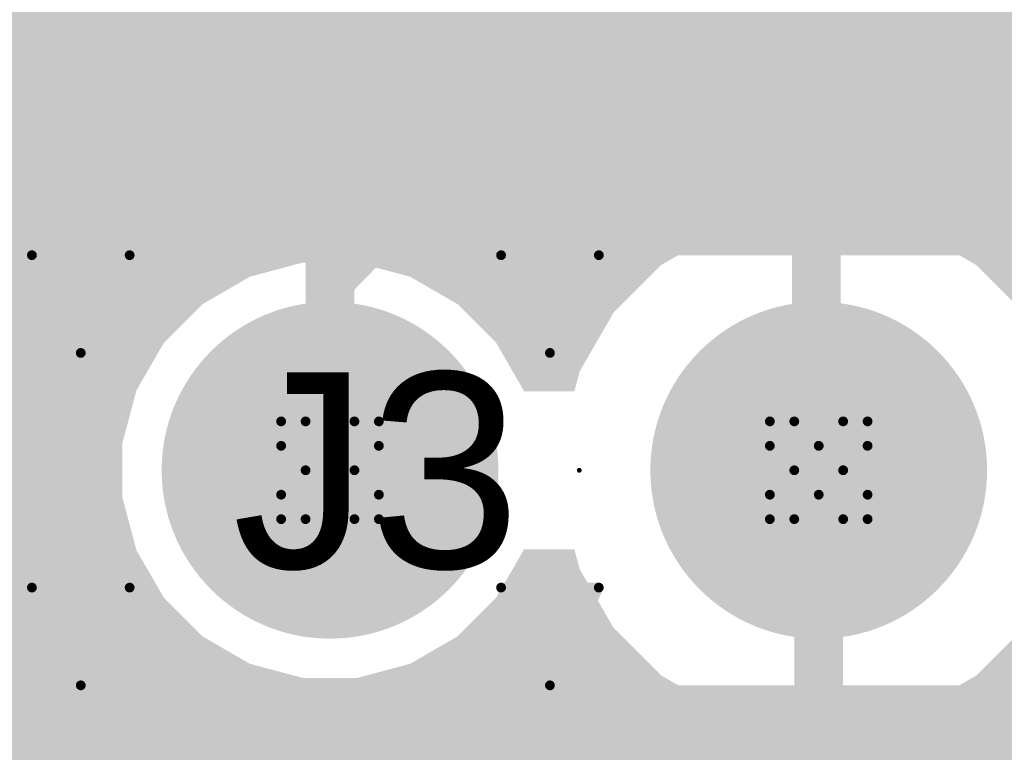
# Model space of a CAD drawing. Header units: inches. Extents: x -0.5 to 14.5, y -1.3 to 8.2.
# Tile 58 of 196: x 2.1 to 2.302, y 0.384 to 0.534. Entities that reach past the tile are written whole.
import ezdxf

# ---------------------------------------------------------------- set-up
doc = ezdxf.new("R2010")
doc.units = ezdxf.units.IN
doc.header["$MEASUREMENT"] = 0
for name, color, linetype in [('Bottom Layer', 5, 'Continuous'), ('Bottom Paste', 16, 'Continuous'), ('Bottom Solder', 6, 'Continuous'), ('Drill Drawing', 1, 'Continuous'), ('M14 Component Bodies Bottom', 56, 'Continuous'), ('M16 Courtyards Bottom', 56, 'Continuous'), ('M3 3D STEP Top', 76, 'Continuous'), ('M5 Assembly Top', 56, 'Continuous'), ('M6 Assembly Bottom', 56, 'Continuous'), ('Multi-Layer', 9, 'Continuous'), ('Pad Holes', 156, 'Continuous'), ('Signal Layer 1', 16, 'Continuous'), ('Signal Layer 2', 76, 'Continuous'), ('Top Layer', 1, 'Continuous'), ('Top Overlay', 2, 'Continuous'), ('Top Solder', 216, 'Continuous'), ('Via Holes', 16, 'Continuous')]:
    doc.layers.add(name, color=color, linetype=linetype)
doc.styles.add('Arial', font='txt', dxfattribs={"height": 0.2})

# ---------------------------------------------------------------- blocks, each defined once
blk = doc.blocks.new('TE_5_146278_8_98')
at = {"layer": 'Bottom Layer'}
h = blk.add_hatch(color=5, dxfattribs=at)
edge = h.paths.add_edge_path()
edge.add_arc((-0.05, 0), 0.03248, 0, 360)
h = blk.add_hatch(color=5, dxfattribs=at)
edge = h.paths.add_edge_path()
edge.add_arc((0.05, 0), 0.03248, 0, 360)
at = {"layer": 'Bottom Solder'}
h = blk.add_hatch(color=6, dxfattribs=at)
edge = h.paths.add_edge_path()
edge.add_arc((-0.05, 0), 0.03445, 0, 360)
h = blk.add_hatch(color=6, dxfattribs=at)
edge = h.paths.add_edge_path()
edge.add_arc((0.05, 0), 0.03445, 0, 360)
at = {"layer": 'Multi-Layer'}
h = blk.add_hatch(color=9, dxfattribs=at)
edge = h.paths.add_edge_path()
edge.add_arc((-0.05, 0), 0.03248, 0, 360)
h = blk.add_hatch(color=9, dxfattribs=at)
edge = h.paths.add_edge_path()
edge.add_arc((0.05, 0), 0.03248, 0, 360)
at = {"layer": 'Pad Holes'}
h = blk.add_hatch(color=7, dxfattribs=at)
edge = h.paths.add_edge_path()
edge.add_arc((-0.05, 0), 0.01969, 0, 360)
h = blk.add_hatch(color=7, dxfattribs=at)
edge = h.paths.add_edge_path()
edge.add_arc((0.05, 0), 0.01969, 0, 360)
at = {"layer": 'Signal Layer 1'}
h = blk.add_hatch(color=16, dxfattribs=at)
edge = h.paths.add_edge_path()
edge.add_arc((-0.05, 0), 0.03248, 0, 360)
h = blk.add_hatch(color=16, dxfattribs=at)
edge = h.paths.add_edge_path()
edge.add_arc((0.05, 0), 0.03248, 0, 360)
at = {"layer": 'Signal Layer 2'}
h = blk.add_hatch(color=76, dxfattribs=at)
edge = h.paths.add_edge_path()
edge.add_arc((-0.05, 0), 0.03248, 0, 360)
h = blk.add_hatch(color=76, dxfattribs=at)
edge = h.paths.add_edge_path()
edge.add_arc((0.05, 0), 0.03248, 0, 360)
at = {"layer": 'Top Layer'}
h = blk.add_hatch(color=1, dxfattribs=at)
edge = h.paths.add_edge_path()
edge.add_arc((-0.05, 0), 0.03248, 0, 360)
h = blk.add_hatch(color=1, dxfattribs=at)
edge = h.paths.add_edge_path()
edge.add_arc((0.05, 0), 0.03248, 0, 360)
at = {"layer": 'Top Solder'}
h = blk.add_hatch(color=216, dxfattribs=at)
edge = h.paths.add_edge_path()
edge.add_arc((-0.05, 0), 0.03445, 0, 360)
h = blk.add_hatch(color=216, dxfattribs=at)
edge = h.paths.add_edge_path()
edge.add_arc((0.05, 0), 0.03445, 0, 360)
at = {"layer": 'M5 Assembly Top'}
for points in [[(-0.395, 0.046, 0.004, 0.004, 0), (0.395, 0.046, 0.004, 0.004, 0)], [(-0.395, -0.046, 0.004, 0.004, 0), (0.395, -0.046, 0.004, 0.004, 0)]]:
    blk.add_lwpolyline(points, format="xyseb", dxfattribs=at)
at = {"layer": 'Top Overlay'}
for points in [[(-0.4, 0.05, 0.008, 0.008, 0), (0.4, 0.05, 0.008, 0.008, 0)], [(-0.4, -0.05, 0.008, 0.008, 0), (0.4, -0.05, 0.008, 0.008, 0)]]:
    blk.add_lwpolyline(points, format="xyseb", dxfattribs=at)
at = {"layer": 'M5 Assembly Top', "style": 'Arial'}
blk.add_text('J3', height=0.04, rotation=360, dxfattribs=at).set_placement((-0.07, -0.02))
blk = doc.blocks.new('0603_B_105')
at = {"layer": 'Bottom Layer'}
for points in [[(-0.01181, 0.0187), (-0.01181, -0.0187), (-0.05118, -0.0187), (-0.05118, 0.0187)], [(0.05118, 0.0187), (0.05118, -0.0187), (0.01181, -0.0187), (0.01181, 0.0187)]]:
    blk.add_hatch(color=5, dxfattribs=at).paths.add_polyline_path(points)
at = {"layer": 'Bottom Paste'}
for points in [[(-0.01181, 0.0187), (-0.01181, -0.0187), (-0.05118, -0.0187), (-0.05118, 0.0187)], [(0.05118, 0.0187), (0.05118, -0.0187), (0.01181, -0.0187), (0.01181, 0.0187)]]:
    blk.add_hatch(color=16, dxfattribs=at).paths.add_polyline_path(points)
at = {"layer": 'Bottom Solder'}
for points in [[(-0.00984, 0.02067), (-0.00984, -0.02067), (-0.05315, -0.02067), (-0.05315, 0.02067)], [(0.05315, 0.02067), (0.05315, -0.02067), (0.00984, -0.02067), (0.00984, 0.02067)]]:
    blk.add_hatch(color=6, dxfattribs=at).paths.add_polyline_path(points)
at = {"layer": 'M14 Component Bodies Bottom'}
for points in [[(-0.03445, 0.0187, 0.00394, 0.00394, 0), (0.03445, 0.0187, 0.00394, 0.00394, 0)], [(-0.03445, -0.0187, 0.00394, 0.00394, 0), (-0.03445, 0.0187, 0.00394, 0.00394, 0)], [(-0.02165, -0.0187, 0.00394, 0.00394, 0), (-0.02165, 0.0187, 0.00394, 0.00394, 0)], [(0.02165, -0.0187, 0.00394, 0.00394, 0), (0.02165, 0.0187, 0.00394, 0.00394, 0)], [(0.03445, -0.0187, 0.00394, 0.00394, 0), (0.03445, 0.0187, 0.00394, 0.00394, 0)], [(-0.03445, -0.0187, 0.00394, 0.00394, 0), (0.03445, -0.0187, 0.00394, 0.00394, 0)]]:
    blk.add_lwpolyline(points, format="xyseb", dxfattribs=at)
for points in [[(-0.03543, 0.0187, 0.00197, 0.00197, 1), (-0.03346, 0.0187, 0.00197, 0.00197, 1)], [(-0.03543, 0.0187, 0.00197, 0.00197, 1), (-0.03346, 0.0187, 0.00197, 0.00197, 1)], [(-0.02264, 0.0187, 0.00197, 0.00197, 1), (-0.02067, 0.0187, 0.00197, 0.00197, 1)], [(0.02067, 0.0187, 0.00197, 0.00197, 1), (0.02264, 0.0187, 0.00197, 0.00197, 1)], [(0.03346, 0.0187, 0.00197, 0.00197, 1), (0.03543, 0.0187, 0.00197, 0.00197, 1)], [(0.03346, 0.0187, 0.00197, 0.00197, 1), (0.03543, 0.0187, 0.00197, 0.00197, 1)], [(-0.03543, -0.0187, 0.00197, 0.00197, 1), (-0.03346, -0.0187, 0.00197, 0.00197, 1)], [(-0.03543, -0.0187, 0.00197, 0.00197, 1), (-0.03346, -0.0187, 0.00197, 0.00197, 1)], [(-0.02264, -0.0187, 0.00197, 0.00197, 1), (-0.02067, -0.0187, 0.00197, 0.00197, 1)], [(0.02067, -0.0187, 0.00197, 0.00197, 1), (0.02264, -0.0187, 0.00197, 0.00197, 1)], [(0.03346, -0.0187, 0.00197, 0.00197, 1), (0.03543, -0.0187, 0.00197, 0.00197, 1)], [(0.03346, -0.0187, 0.00197, 0.00197, 1), (0.03543, -0.0187, 0.00197, 0.00197, 1)]]:
    blk.add_lwpolyline(points, format="xyseb", close=True, dxfattribs=at)
at = {"layer": 'M16 Courtyards Bottom'}
for points in [[(-0.06102, 0.02854, 0.00394, 0.00394, 0), (0.06102, 0.02854, 0.00394, 0.00394, 0)], [(-0.06102, -0.02854, 0.00394, 0.00394, 0), (-0.06102, 0.02854, 0.00394, 0.00394, 0)], [(0.06102, -0.02854, 0.00394, 0.00394, 0), (0.06102, 0.02854, 0.00394, 0.00394, 0)], [(0, -0.0187, 0.00394, 0.00394, 0), (0, 0.0187, 0.00394, 0.00394, 0)], [(-0.0187, 0, 0.00394, 0.00394, 0), (0.0187, 0, 0.00394, 0.00394, 0)], [(-0.06102, -0.02854, 0.00394, 0.00394, 0), (0.06102, -0.02854, 0.00394, 0.00394, 0)]]:
    blk.add_lwpolyline(points, format="xyseb", dxfattribs=at)
for points in [[(-0.06201, 0.02854, 0.00197, 0.00197, 1), (-0.06004, 0.02854, 0.00197, 0.00197, 1)], [(-0.06201, 0.02854, 0.00197, 0.00197, 1), (-0.06004, 0.02854, 0.00197, 0.00197, 1)], [(0.06004, 0.02854, 0.00197, 0.00197, 1), (0.06201, 0.02854, 0.00197, 0.00197, 1)], [(0.06004, 0.02854, 0.00197, 0.00197, 1), (0.06201, 0.02854, 0.00197, 0.00197, 1)], [(-0.00098, 0.0187, 0.00197, 0.00197, 1), (0.00098, 0.0187, 0.00197, 0.00197, 1)], [(-0.01969, 0, 0.00197, 0.00197, 1), (-0.01772, 0, 0.00197, 0.00197, 1)], [(0.01772, 0, 0.00197, 0.00197, 1), (0.01968, 0, 0.00197, 0.00197, 1)], [(-0.00098, -0.0187, 0.00197, 0.00197, 1), (0.00098, -0.0187, 0.00197, 0.00197, 1)], [(-0.06201, -0.02854, 0.00197, 0.00197, 1), (-0.06004, -0.02854, 0.00197, 0.00197, 1)], [(-0.06201, -0.02854, 0.00197, 0.00197, 1), (-0.06004, -0.02854, 0.00197, 0.00197, 1)], [(0.06004, -0.02854, 0.00197, 0.00197, 1), (0.06201, -0.02854, 0.00197, 0.00197, 1)], [(0.06004, -0.02854, 0.00197, 0.00197, 1), (0.06201, -0.02854, 0.00197, 0.00197, 1)]]:
    blk.add_lwpolyline(points, format="xyseb", close=True, dxfattribs=at)
at = {"layer": 'M6 Assembly Bottom'}
for points in [[(-0.06102, -0.02854, 0.00394, 0.00394, 0), (-0.06102, 0.02854, 0.00394, 0.00394, 0)], [(-0.06102, 0.02854, 0.00394, 0.00394, 0), (0.06102, 0.02854, 0.00394, 0.00394, 0)], [(0.06102, -0.02854, 0.00394, 0.00394, 0), (0.06102, 0.02854, 0.00394, 0.00394, 0)], [(-0.06102, -0.02854, 0.00394, 0.00394, 0), (0.06102, -0.02854, 0.00394, 0.00394, 0)]]:
    blk.add_lwpolyline(points, format="xyseb", dxfattribs=at)
for points in [[(-0.06201, 0.02854, 0.00197, 0.00197, 1), (-0.06004, 0.02854, 0.00197, 0.00197, 1)], [(-0.06201, 0.02854, 0.00197, 0.00197, 1), (-0.06004, 0.02854, 0.00197, 0.00197, 1)], [(0.06004, 0.02854, 0.00197, 0.00197, 1), (0.06201, 0.02854, 0.00197, 0.00197, 1)], [(0.06004, 0.02854, 0.00197, 0.00197, 1), (0.06201, 0.02854, 0.00197, 0.00197, 1)], [(-0.06201, -0.02854, 0.00197, 0.00197, 1), (-0.06004, -0.02854, 0.00197, 0.00197, 1)], [(-0.06201, -0.02854, 0.00197, 0.00197, 1), (-0.06004, -0.02854, 0.00197, 0.00197, 1)], [(0.06004, -0.02854, 0.00197, 0.00197, 1), (0.06201, -0.02854, 0.00197, 0.00197, 1)], [(0.06004, -0.02854, 0.00197, 0.00197, 1), (0.06201, -0.02854, 0.00197, 0.00197, 1)]]:
    blk.add_lwpolyline(points, format="xyseb", close=True, dxfattribs=at)
at = {"layer": 'M6 Assembly Bottom', "style": 'Arial', "text_generation_flag": 2}
blk.add_text('R6', height=0.03, rotation=180, dxfattribs=at).set_placement((-0.05498, 0.015))
blk = doc.blocks.new('SNT_100_BK_G_155')
at = {"layer": 'M3 3D STEP Top'}
h = blk.add_hatch(color=76, dxfattribs=at)
edge = h.paths.add_edge_path()
edge.add_arc((0, 0), 0.0005, 0, 360)

msp = doc.modelspace()

# ---------------------------------------------------------------- hatches: boundary and pattern name
at = {"layer": 'Bottom Layer'}
h = msp.add_hatch(color=5, dxfattribs=at)
h.paths.add_polyline_path([(1.463, 0.634), (2.858, 0.634), (2.858, 0.025), (0.035, 0.025), (0.026, 0.034), (0.026, 1.152), (1.463, 1.152)])
h.paths.add_polyline_path([(2.30318, 0.5957), (2.22381, 0.5957), (2.22381, 0.5857), (2.17082, 0.5857), (2.17082, 0.57229), (2.15323, 0.57229), (2.15323, 0.57255), (2.15231, 0.57721), (2.14967, 0.58117), (2.14571, 0.58381), (2.14105, 0.58473), (2.11495, 0.58473), (2.11029, 0.58381), (2.10633, 0.58117), (2.10369, 0.57721), (2.10277, 0.57255), (2.10277, 0.54145), (2.10369, 0.53679), (2.10633, 0.53283), (2.11029, 0.53019), (2.11495, 0.52927), (2.14105, 0.52927), (2.14871, 0.52108), (2.14871, 0.48188), (2.1476, 0.48159), (2.13792, 0.47599), (2.13001, 0.46808), (2.12441, 0.4584), (2.12152, 0.44759), (2.12152, 0.43641), (2.12441, 0.4256), (2.13001, 0.41592), (2.13792, 0.40801), (2.1476, 0.40241), (2.15841, 0.39952), (2.16959, 0.39952), (2.1804, 0.40241), (2.19008, 0.40801), (2.19799, 0.41592), (2.20359, 0.4256), (2.20365, 0.42583), (2.214, 0.42583), (2.2151, 0.42174), (2.22201, 0.40978), (2.23178, 0.40001), (2.24374, 0.3931), (2.25709, 0.38952), (2.27091, 0.38952), (2.28426, 0.3931), (2.29622, 0.40001), (2.30599, 0.40978), (2.3129, 0.42174), (2.314, 0.42583), (2.32435, 0.42583), (2.32441, 0.4256), (2.33001, 0.41592), (2.33792, 0.40801), (2.3476, 0.40241), (2.35841, 0.39952), (2.36959, 0.39952), (2.3804, 0.40241), (2.39008, 0.40801), (2.39799, 0.41592), (2.40359, 0.4256), (2.40648, 0.43641), (2.40648, 0.44759), (2.40359, 0.4584), (2.39799, 0.46808), (2.39008, 0.47599), (2.3804, 0.48159), (2.36959, 0.48448), (2.35841, 0.48448), (2.3476, 0.48159), (2.33792, 0.47599), (2.33001, 0.46808), (2.32441, 0.4584), (2.32435, 0.45817), (2.314, 0.45817), (2.3129, 0.46226), (2.30599, 0.47422), (2.29622, 0.48399), (2.28899, 0.48817), (2.28899, 0.5183), (2.30318, 0.5183)], flags=0)
h.paths.add_polyline_path([(1.9075, 0.5635), (1.8575, 0.5635), (1.8575, 0.5085), (1.8575, 0.5085), (1.85983, 0.50324), (1.85168, 0.49429), (1.85033, 0.49204), (1.84887, 0.48985), (1.8488, 0.48949), (1.84861, 0.48917), (1.84822, 0.48658), (1.8478, 0.48448), (1.82152, 0.48448), (1.82152, 0.39952), (1.84771, 0.39952), (1.84771, 0.38318), (1.8343, 0.38318), (1.8343, 0.32381), (1.8917, 0.32381), (1.8917, 0.38318), (1.87829, 0.38318), (1.87829, 0.39952), (1.90648, 0.39952), (1.90648, 0.48448), (1.89647, 0.48448), (1.89242, 0.49363), (1.89432, 0.49571), (1.89567, 0.49796), (1.89713, 0.50015), (1.8972, 0.50051), (1.89739, 0.50083), (1.89778, 0.50342), (1.89829, 0.506), (1.89829, 0.5085), (1.9075, 0.5085)], flags=0)
h.paths.add_polyline_path([(2.46959, 0.48448), (2.45841, 0.48448), (2.4476, 0.48159), (2.43792, 0.47599), (2.43001, 0.46808), (2.42441, 0.4584), (2.42152, 0.44759), (2.42152, 0.43641), (2.42441, 0.4256), (2.43001, 0.41592), (2.43792, 0.40801), (2.4476, 0.40241), (2.45841, 0.39952), (2.46959, 0.39952), (2.4804, 0.40241), (2.49008, 0.40801), (2.49799, 0.41592), (2.50359, 0.4256), (2.50648, 0.43641), (2.50648, 0.44759), (2.50359, 0.4584), (2.49799, 0.46808), (2.49008, 0.47599), (2.4804, 0.48159)], flags=0)
h.paths.add_polyline_path([(1.9705, 0.5635), (1.9205, 0.5635), (1.9205, 0.5085), (1.93171, 0.5085), (1.93171, 0.508), (1.93194, 0.50682), (1.93236, 0.50323), (1.93282, 0.5024), (1.93287, 0.50215), (1.93342, 0.50133), (1.93526, 0.49802), (1.94211, 0.48996), (1.93989, 0.47713), (1.93792, 0.47599), (1.93001, 0.46808), (1.92441, 0.4584), (1.92152, 0.44759), (1.92152, 0.43641), (1.92441, 0.4256), (1.93001, 0.41592), (1.93792, 0.40801), (1.9476, 0.40241), (1.95841, 0.39952), (1.96959, 0.39952), (1.9804, 0.40241), (1.99008, 0.40801), (1.99799, 0.41592), (2.00359, 0.4256), (2.00648, 0.43641), (2.00648, 0.44759), (2.00359, 0.4584), (1.99799, 0.46808), (1.99008, 0.47599), (1.9804, 0.48159), (1.97929, 0.48188), (1.97929, 0.488), (1.97813, 0.49385), (1.97481, 0.49881), (1.97462, 0.49894), (1.96909, 0.50545), (1.9705, 0.5085), (1.9705, 0.5085)], flags=0)
h.paths.add_polyline_path([(0.26049, 0.41766), (0.23853, 0.41766), (0.21677, 0.41479), (0.19556, 0.40911), (0.17528, 0.40071), (0.15626, 0.38973), (0.13885, 0.37637), (0.12332, 0.36084), (0.10996, 0.34343), (0.09898, 0.32441), (0.09058, 0.30413), (0.08489, 0.28292), (0.08203, 0.26116), (0.08203, 0.2392), (0.08489, 0.21744), (0.09058, 0.19623), (0.09898, 0.17595), (0.10996, 0.15693), (0.12332, 0.13951), (0.13885, 0.12399), (0.15626, 0.11063), (0.17528, 0.09965), (0.19556, 0.09125), (0.21677, 0.08556), (0.23853, 0.0827), (0.26049, 0.0827), (0.28225, 0.08556), (0.30346, 0.09125), (0.32374, 0.09965), (0.34276, 0.11063), (0.36017, 0.12399), (0.3757, 0.13951), (0.38906, 0.15693), (0.40004, 0.17595), (0.40844, 0.19623), (0.41412, 0.21744), (0.41699, 0.2392), (0.41699, 0.26116), (0.41412, 0.28292), (0.40844, 0.30413), (0.40004, 0.32441), (0.38906, 0.34343), (0.3757, 0.36084), (0.36017, 0.37637), (0.34276, 0.38973), (0.32374, 0.40071), (0.30346, 0.40911), (0.28225, 0.41479)], flags=0)
h.paths.add_polyline_path([(0.46, 0.16533), (0.4462, 0.16351), (0.43334, 0.15818), (0.42229, 0.14971), (0.41382, 0.13866), (0.40849, 0.1258), (0.40667, 0.112), (0.40849, 0.0982), (0.41382, 0.08534), (0.42229, 0.07429), (0.43334, 0.06582), (0.4462, 0.06049), (0.46, 0.05867), (0.4738, 0.06049), (0.48666, 0.06582), (0.49771, 0.07429), (0.50618, 0.08534), (0.51151, 0.0982), (0.51333, 0.112), (0.51151, 0.1258), (0.50618, 0.13866), (0.49771, 0.14971), (0.48666, 0.15818), (0.4738, 0.16351)], flags=0)
msp.add_hatch(color=5, dxfattribs=at).paths.add_polyline_path([(2.22381, 0.5183), (2.23801, 0.5183), (2.23801, 0.48759), (2.23178, 0.48399), (2.22201, 0.47422), (2.2151, 0.46226), (2.214, 0.45817), (2.20365, 0.45817), (2.20359, 0.4584), (2.19799, 0.46808), (2.19008, 0.47599), (2.1804, 0.48159), (2.17929, 0.48188), (2.17929, 0.5283), (2.22381, 0.5283)])
h = msp.add_hatch(color=5, dxfattribs=at)
edge = h.paths.add_edge_path()
edge.add_arc((2.113, 0.476), 0.01, 0, 360)
h = msp.add_hatch(color=5, dxfattribs=at)
edge = h.paths.add_edge_path()
edge.add_arc((2.209, 0.476), 0.01, 0, 360)
h = msp.add_hatch(color=5, dxfattribs=at)
edge = h.paths.add_edge_path()
edge.add_arc((2.113, 0.408), 0.01, 0, 360)
h = msp.add_hatch(color=5, dxfattribs=at)
edge = h.paths.add_edge_path()
edge.add_arc((2.209, 0.408), 0.01, 0, 360)
at = {"layer": 'Signal Layer 1'}
h = msp.add_hatch(color=16, dxfattribs=at)
h.paths.add_polyline_path([(1.4855, 0.63135), (2.85825, 0.63135), (2.85825, 0.025), (0.0326, 0.025), (0.026, 0.0316), (0.026, 1.15596), (1.485, 1.15596)])
h.paths.add_polyline_path([(2.27091, 0.49448), (2.25709, 0.49448), (2.24374, 0.4909), (2.23178, 0.48399), (2.22201, 0.47422), (2.2151, 0.46226), (2.214, 0.45817), (2.20365, 0.45817), (2.20359, 0.4584), (2.19799, 0.46808), (2.19008, 0.47599), (2.1804, 0.48159), (2.16959, 0.48448), (2.15841, 0.48448), (2.1476, 0.48159), (2.13792, 0.47599), (2.13001, 0.46808), (2.12441, 0.4584), (2.12152, 0.44759), (2.12152, 0.43641), (2.12441, 0.4256), (2.13001, 0.41592), (2.13792, 0.40801), (2.1476, 0.40241), (2.15841, 0.39952), (2.16959, 0.39952), (2.1804, 0.40241), (2.19008, 0.40801), (2.19799, 0.41592), (2.20359, 0.4256), (2.20365, 0.42583), (2.214, 0.42583), (2.2151, 0.42174), (2.22201, 0.40978), (2.23178, 0.40001), (2.24374, 0.3931), (2.25709, 0.38952), (2.27091, 0.38952), (2.28426, 0.3931), (2.29622, 0.40001), (2.30599, 0.40978), (2.3129, 0.42174), (2.314, 0.42583), (2.32435, 0.42583), (2.32441, 0.4256), (2.33001, 0.41592), (2.33792, 0.40801), (2.3476, 0.40241), (2.35841, 0.39952), (2.36959, 0.39952), (2.3804, 0.40241), (2.39008, 0.40801), (2.39799, 0.41592), (2.40359, 0.4256), (2.40648, 0.43641), (2.40648, 0.44759), (2.40359, 0.4584), (2.39799, 0.46808), (2.39008, 0.47599), (2.3804, 0.48159), (2.36959, 0.48448), (2.35841, 0.48448), (2.3476, 0.48159), (2.33792, 0.47599), (2.33001, 0.46808), (2.32441, 0.4584), (2.32435, 0.45817), (2.314, 0.45817), (2.3129, 0.46226), (2.30599, 0.47422), (2.29622, 0.48399), (2.28426, 0.4909)], flags=0)
h.paths.add_polyline_path([(2.46959, 0.48448), (2.45841, 0.48448), (2.4476, 0.48159), (2.43792, 0.47599), (2.43001, 0.46808), (2.42441, 0.4584), (2.42152, 0.44759), (2.42152, 0.43641), (2.42441, 0.4256), (2.43001, 0.41592), (2.43792, 0.40801), (2.4476, 0.40241), (2.45841, 0.39952), (2.46959, 0.39952), (2.4804, 0.40241), (2.49008, 0.40801), (2.49799, 0.41592), (2.50359, 0.4256), (2.50648, 0.43641), (2.50648, 0.44759), (2.50359, 0.4584), (2.49799, 0.46808), (2.49008, 0.47599), (2.4804, 0.48159)], flags=0)
h.paths.add_polyline_path([(1.96959, 0.48448), (1.95841, 0.48448), (1.9476, 0.48159), (1.93792, 0.47599), (1.93001, 0.46808), (1.92441, 0.4584), (1.92152, 0.44759), (1.92152, 0.43641), (1.92441, 0.4256), (1.93001, 0.41592), (1.93792, 0.40801), (1.9476, 0.40241), (1.95841, 0.39952), (1.96959, 0.39952), (1.9804, 0.40241), (1.99008, 0.40801), (1.99799, 0.41592), (2.00359, 0.4256), (2.00648, 0.43641), (2.00648, 0.44759), (2.00359, 0.4584), (1.99799, 0.46808), (1.99008, 0.47599), (1.9804, 0.48159)], flags=0)
h.paths.add_polyline_path([(1.90648, 0.48448), (1.82152, 0.48448), (1.82152, 0.39952), (1.90648, 0.39952)], flags=0)
h.paths.add_polyline_path([(0.26049, 0.41766), (0.23853, 0.41766), (0.21677, 0.41479), (0.19556, 0.40911), (0.17528, 0.40071), (0.15626, 0.38973), (0.13885, 0.37637), (0.12332, 0.36084), (0.10996, 0.34343), (0.09898, 0.32441), (0.09058, 0.30413), (0.08489, 0.28292), (0.08203, 0.26116), (0.08203, 0.2392), (0.08489, 0.21744), (0.09058, 0.19623), (0.09898, 0.17595), (0.10996, 0.15693), (0.12332, 0.13951), (0.13885, 0.12399), (0.15626, 0.11063), (0.17528, 0.09965), (0.19556, 0.09125), (0.21677, 0.08556), (0.23853, 0.0827), (0.26049, 0.0827), (0.28225, 0.08556), (0.30346, 0.09125), (0.32374, 0.09965), (0.34276, 0.11063), (0.36017, 0.12399), (0.3757, 0.13951), (0.38906, 0.15693), (0.40004, 0.17595), (0.40844, 0.19623), (0.41412, 0.21744), (0.41699, 0.2392), (0.41699, 0.26116), (0.41412, 0.28292), (0.40844, 0.30413), (0.40004, 0.32441), (0.38906, 0.34343), (0.3757, 0.36084), (0.36017, 0.37637), (0.34276, 0.38973), (0.32374, 0.40071), (0.30346, 0.40911), (0.28225, 0.41479)], flags=0)
h = msp.add_hatch(color=16, dxfattribs=at)
edge = h.paths.add_edge_path()
edge.add_arc((2.113, 0.476), 0.01, 0, 360)
h = msp.add_hatch(color=16, dxfattribs=at)
edge = h.paths.add_edge_path()
edge.add_arc((2.209, 0.476), 0.01, 0, 360)
h = msp.add_hatch(color=16, dxfattribs=at)
edge = h.paths.add_edge_path()
edge.add_arc((2.113, 0.408), 0.01, 0, 360)
h = msp.add_hatch(color=16, dxfattribs=at)
edge = h.paths.add_edge_path()
edge.add_arc((2.209, 0.408), 0.01, 0, 360)
at = {"layer": 'Signal Layer 2'}
h = msp.add_hatch(color=76, dxfattribs=at)
h.paths.add_polyline_path([(1.46451, 0.548), (1.46543, 0.54339), (1.46624, 0.53877), (1.46639, 0.53853), (1.46645, 0.53825), (1.46906, 0.53434), (1.47158, 0.53038), (1.49358, 0.50738), (1.49382, 0.50722), (1.49398, 0.50698), (1.49788, 0.50437), (1.50172, 0.50167), (1.50201, 0.50161), (1.50225, 0.50145), (1.50685, 0.50053), (1.51143, 0.49952), (1.51172, 0.49957), (1.512, 0.49951), (1.87967, 0.49951), (1.88382, 0.49448), (1.87948, 0.48448), (1.82152, 0.48448), (1.82152, 0.39952), (1.84871, 0.39952), (1.84871, 0.366), (1.84987, 0.36015), (1.85319, 0.35519), (1.91019, 0.29819), (1.91515, 0.29487), (1.921, 0.29371), (2.329, 0.29371), (2.33485, 0.29487), (2.33981, 0.29819), (2.37481, 0.33319), (2.37813, 0.33815), (2.37929, 0.344), (2.37929, 0.40212), (2.3804, 0.40241), (2.39008, 0.40801), (2.39799, 0.41592), (2.40359, 0.4256), (2.40648, 0.43641), (2.40648, 0.44759), (2.40359, 0.4584), (2.39799, 0.46808), (2.39008, 0.47599), (2.3804, 0.48159), (2.36959, 0.48448), (2.35841, 0.48448), (2.3476, 0.48159), (2.33792, 0.47599), (2.33001, 0.46808), (2.32441, 0.4584), (2.32435, 0.45817), (2.314, 0.45817), (2.3129, 0.46226), (2.30599, 0.47422), (2.29622, 0.48399), (2.28426, 0.4909), (2.27091, 0.49448), (2.25709, 0.49448), (2.24374, 0.4909), (2.23178, 0.48399), (2.22201, 0.47422), (2.2151, 0.46226), (2.214, 0.45817), (2.20365, 0.45817), (2.20359, 0.4584), (2.19799, 0.46808), (2.19008, 0.47599), (2.18891, 0.48458), (2.21643, 0.51271), (2.45882, 0.51271), (2.46265, 0.50347), (2.45319, 0.494), (2.44987, 0.48904), (2.44871, 0.48319), (2.44871, 0.48188), (2.4476, 0.48159), (2.43792, 0.47599), (2.43001, 0.46808), (2.42441, 0.4584), (2.42152, 0.44759), (2.42152, 0.43641), (2.42441, 0.4256), (2.43001, 0.41592), (2.43792, 0.40801), (2.4476, 0.40241), (2.45841, 0.39952), (2.46959, 0.39952), (2.4804, 0.40241), (2.49008, 0.40801), (2.49799, 0.41592), (2.50359, 0.4256), (2.50648, 0.43641), (2.50648, 0.44759), (2.50359, 0.4584), (2.49799, 0.46808), (2.49008, 0.47599), (2.48981, 0.47615), (2.4885, 0.48607), (2.49733, 0.4949), (2.75119, 0.4949), (2.75704, 0.49606), (2.762, 0.49937), (2.81681, 0.55419), (2.82013, 0.55915), (2.82129, 0.565), (2.82129, 0.631), (2.856, 0.631), (2.856, 0.027), (0.028, 0.027), (0.027, 0.028), (0.027, 1.149), (1.46451, 1.149)])
h.paths.add_polyline_path([(0.26049, 0.41766), (0.23853, 0.41766), (0.21677, 0.41479), (0.19556, 0.40911), (0.17528, 0.40071), (0.15626, 0.38973), (0.13885, 0.37637), (0.12332, 0.36084), (0.10996, 0.34343), (0.09898, 0.32441), (0.09058, 0.30413), (0.08489, 0.28292), (0.08203, 0.26116), (0.08203, 0.2392), (0.08489, 0.21744), (0.09058, 0.19623), (0.09898, 0.17595), (0.10996, 0.15693), (0.12332, 0.13951), (0.13885, 0.12399), (0.15626, 0.11063), (0.17528, 0.09965), (0.19556, 0.09125), (0.21677, 0.08556), (0.23853, 0.0827), (0.26049, 0.0827), (0.28225, 0.08556), (0.30346, 0.09125), (0.32374, 0.09965), (0.34276, 0.11063), (0.36017, 0.12399), (0.3757, 0.13951), (0.38906, 0.15693), (0.40004, 0.17595), (0.40844, 0.19623), (0.41412, 0.21744), (0.41699, 0.2392), (0.41699, 0.26116), (0.41412, 0.28292), (0.40844, 0.30413), (0.40004, 0.32441), (0.38906, 0.34343), (0.3757, 0.36084), (0.36017, 0.37637), (0.34276, 0.38973), (0.32374, 0.40071), (0.30346, 0.40911), (0.28225, 0.41479)], flags=0)
for points in [[(2.7729, 0.57871), (2.73748, 0.54329), (2.21, 0.54329), (2.20992, 0.54328), (2.20984, 0.54329), (2.207, 0.5427), (2.20415, 0.54213), (2.20408, 0.54208), (2.204, 0.54207), (2.2016, 0.54043), (2.19919, 0.53881), (2.19914, 0.53874), (2.19907, 0.5387), (2.15307, 0.4917), (2.15148, 0.48926), (2.14987, 0.48685), (2.14985, 0.48677), (2.14981, 0.4867), (2.14927, 0.48385), (2.14889, 0.48193), (2.1476, 0.48159), (2.13792, 0.47599), (2.13001, 0.46808), (2.12441, 0.4584), (2.12152, 0.44759), (2.12152, 0.43641), (2.12441, 0.4256), (2.13001, 0.41592), (2.13743, 0.40849), (2.13728, 0.4063), (2.1344, 0.39849), (1.9936, 0.39849), (1.99072, 0.4063), (1.99057, 0.40849), (1.99799, 0.41592), (2.00359, 0.4256), (2.00648, 0.43641), (2.00648, 0.44759), (2.00359, 0.4584), (1.99799, 0.46808), (1.99008, 0.47599), (1.9804, 0.48159), (1.97929, 0.48188), (1.97929, 0.503), (1.97813, 0.50885), (1.97481, 0.51381), (1.94181, 0.54681), (1.94181, 0.54681), (1.92181, 0.56681), (1.91685, 0.57013), (1.911, 0.57129), (1.54833, 0.57129), (1.53629, 0.58333), (1.53629, 0.631), (2.7729, 0.631)], [(2.32435, 0.42583), (2.32441, 0.4256), (2.33001, 0.41592), (2.33792, 0.40801), (2.3476, 0.40241), (2.34871, 0.40212), (2.34871, 0.35033), (2.32267, 0.32429), (1.92733, 0.32429), (1.87929, 0.37233), (1.87929, 0.39952), (1.88951, 0.39952), (1.88951, 0.3895), (1.89145, 0.37974), (1.89698, 0.37147), (1.91347, 0.35498), (1.92174, 0.34945), (1.9315, 0.34751), (2.245, 0.34751), (2.25475, 0.34945), (2.26302, 0.35498), (2.28202, 0.37398), (2.28755, 0.38225), (2.28949, 0.392), (2.28949, 0.39612), (2.29622, 0.40001), (2.30599, 0.40978), (2.3129, 0.42174), (2.314, 0.42583)], [(2.32435, 0.42583), (2.32441, 0.4256), (2.33001, 0.41592), (2.33792, 0.40801), (2.3476, 0.40241), (2.34871, 0.40212), (2.34871, 0.35033), (2.32267, 0.32429), (1.92733, 0.32429), (1.87929, 0.37233), (1.87929, 0.39952), (1.88951, 0.39952), (1.88951, 0.3895), (1.89145, 0.37974), (1.89698, 0.37147), (1.91347, 0.35498), (1.92174, 0.34945), (1.9315, 0.34751), (2.245, 0.34751), (2.25475, 0.34945), (2.26302, 0.35498), (2.28202, 0.37398), (2.28755, 0.38225), (2.28949, 0.392), (2.28949, 0.39612), (2.29622, 0.40001), (2.30599, 0.40978), (2.3129, 0.42174), (2.314, 0.42583)]]:
    msp.add_hatch(color=76, dxfattribs=at).paths.add_polyline_path(points)
h = msp.add_hatch(color=76, dxfattribs=at)
edge = h.paths.add_edge_path()
edge.add_arc((2.113, 0.476), 0.01, 0, 360)
h = msp.add_hatch(color=76, dxfattribs=at)
edge = h.paths.add_edge_path()
edge.add_arc((2.209, 0.476), 0.01, 0, 360)
h = msp.add_hatch(color=76, dxfattribs=at)
edge = h.paths.add_edge_path()
edge.add_arc((2.113, 0.408), 0.01, 0, 360)
h = msp.add_hatch(color=76, dxfattribs=at)
edge = h.paths.add_edge_path()
edge.add_arc((2.209, 0.408), 0.01, 0, 360)
at = {"layer": 'Top Layer'}
h = msp.add_hatch(color=1, dxfattribs=at)
h.paths.add_polyline_path([(1.485, 0.63439), (2.858, 0.63439), (2.858, 0.025), (0.03324, 0.025), (0.026, 0.03224), (0.026, 1.159), (1.485, 1.159)])
h.paths.add_polyline_path([(2.27091, 0.49448), (2.25709, 0.49448), (2.24374, 0.4909), (2.23178, 0.48399), (2.22201, 0.47422), (2.2151, 0.46226), (2.214, 0.45817), (2.20365, 0.45817), (2.20359, 0.4584), (2.19799, 0.46808), (2.19008, 0.47599), (2.1804, 0.48159), (2.16959, 0.48448), (2.15841, 0.48448), (2.1476, 0.48159), (2.13792, 0.47599), (2.13001, 0.46808), (2.12441, 0.4584), (2.12152, 0.44759), (2.12152, 0.43641), (2.12441, 0.4256), (2.13001, 0.41592), (2.13792, 0.40801), (2.1476, 0.40241), (2.15841, 0.39952), (2.16959, 0.39952), (2.1804, 0.40241), (2.19008, 0.40801), (2.19799, 0.41592), (2.20359, 0.4256), (2.20365, 0.42583), (2.214, 0.42583), (2.2151, 0.42174), (2.22201, 0.40978), (2.23178, 0.40001), (2.24374, 0.3931), (2.25709, 0.38952), (2.27091, 0.38952), (2.28426, 0.3931), (2.29622, 0.40001), (2.30599, 0.40978), (2.3129, 0.42174), (2.314, 0.42583), (2.32435, 0.42583), (2.32441, 0.4256), (2.33001, 0.41592), (2.33792, 0.40801), (2.3476, 0.40241), (2.35841, 0.39952), (2.36959, 0.39952), (2.3804, 0.40241), (2.39008, 0.40801), (2.39799, 0.41592), (2.40359, 0.4256), (2.40648, 0.43641), (2.40648, 0.44759), (2.40359, 0.4584), (2.39799, 0.46808), (2.39008, 0.47599), (2.3804, 0.48159), (2.36959, 0.48448), (2.35841, 0.48448), (2.3476, 0.48159), (2.33792, 0.47599), (2.33001, 0.46808), (2.32441, 0.4584), (2.32435, 0.45817), (2.314, 0.45817), (2.3129, 0.46226), (2.30599, 0.47422), (2.29622, 0.48399), (2.28426, 0.4909)], flags=0)
h.paths.add_polyline_path([(2.46959, 0.48448), (2.45841, 0.48448), (2.4476, 0.48159), (2.43792, 0.47599), (2.43001, 0.46808), (2.42441, 0.4584), (2.42152, 0.44759), (2.42152, 0.43641), (2.42441, 0.4256), (2.43001, 0.41592), (2.43792, 0.40801), (2.4476, 0.40241), (2.45841, 0.39952), (2.46959, 0.39952), (2.4804, 0.40241), (2.49008, 0.40801), (2.49799, 0.41592), (2.50359, 0.4256), (2.50648, 0.43641), (2.50648, 0.44759), (2.50359, 0.4584), (2.49799, 0.46808), (2.49008, 0.47599), (2.4804, 0.48159)], flags=0)
h.paths.add_polyline_path([(1.96959, 0.48448), (1.95841, 0.48448), (1.9476, 0.48159), (1.93792, 0.47599), (1.93001, 0.46808), (1.92441, 0.4584), (1.92152, 0.44759), (1.92152, 0.43641), (1.92441, 0.4256), (1.93001, 0.41592), (1.93792, 0.40801), (1.9476, 0.40241), (1.95841, 0.39952), (1.96959, 0.39952), (1.9804, 0.40241), (1.99008, 0.40801), (1.99799, 0.41592), (2.00359, 0.4256), (2.00648, 0.43641), (2.00648, 0.44759), (2.00359, 0.4584), (1.99799, 0.46808), (1.99008, 0.47599), (1.9804, 0.48159)], flags=0)
h.paths.add_polyline_path([(1.90648, 0.48448), (1.82152, 0.48448), (1.82152, 0.39952), (1.90648, 0.39952)], flags=0)
h.paths.add_polyline_path([(0.26049, 0.41766), (0.23853, 0.41766), (0.21677, 0.41479), (0.19556, 0.40911), (0.17528, 0.40071), (0.15626, 0.38973), (0.13885, 0.37637), (0.12332, 0.36084), (0.10996, 0.34343), (0.09898, 0.32441), (0.09058, 0.30413), (0.08489, 0.28292), (0.08203, 0.26116), (0.08203, 0.2392), (0.08489, 0.21744), (0.09058, 0.19623), (0.09898, 0.17595), (0.10996, 0.15693), (0.12332, 0.13951), (0.13885, 0.12399), (0.15626, 0.11063), (0.17528, 0.09965), (0.19556, 0.09125), (0.21677, 0.08556), (0.23853, 0.0827), (0.26049, 0.0827), (0.28225, 0.08556), (0.30346, 0.09125), (0.32374, 0.09965), (0.34276, 0.11063), (0.36017, 0.12399), (0.3757, 0.13951), (0.38906, 0.15693), (0.40004, 0.17595), (0.40844, 0.19623), (0.41412, 0.21744), (0.41699, 0.2392), (0.41699, 0.26116), (0.41412, 0.28292), (0.40844, 0.30413), (0.40004, 0.32441), (0.38906, 0.34343), (0.3757, 0.36084), (0.36017, 0.37637), (0.34276, 0.38973), (0.32374, 0.40071), (0.30346, 0.40911), (0.28225, 0.41479)], flags=0)
h.paths.add_polyline_path([(0.46, 0.16533), (0.4462, 0.16351), (0.43334, 0.15818), (0.42229, 0.14971), (0.41382, 0.13866), (0.40849, 0.1258), (0.40667, 0.112), (0.40849, 0.0982), (0.41382, 0.08534), (0.42229, 0.07429), (0.43334, 0.06582), (0.4462, 0.06049), (0.46, 0.05867), (0.4738, 0.06049), (0.48666, 0.06582), (0.49771, 0.07429), (0.50618, 0.08534), (0.51151, 0.0982), (0.51333, 0.112), (0.51151, 0.1258), (0.50618, 0.13866), (0.49771, 0.14971), (0.48666, 0.15818), (0.4738, 0.16351)], flags=0)
h = msp.add_hatch(color=1, dxfattribs=at)
edge = h.paths.add_edge_path()
edge.add_arc((2.113, 0.476), 0.01, 0, 360)
h = msp.add_hatch(color=1, dxfattribs=at)
edge = h.paths.add_edge_path()
edge.add_arc((2.209, 0.476), 0.01, 0, 360)
h = msp.add_hatch(color=1, dxfattribs=at)
edge = h.paths.add_edge_path()
edge.add_arc((2.113, 0.408), 0.01, 0, 360)
h = msp.add_hatch(color=1, dxfattribs=at)
edge = h.paths.add_edge_path()
edge.add_arc((2.209, 0.408), 0.01, 0, 360)
at = {"layer": 'Via Holes'}
h = msp.add_hatch(color=7, dxfattribs=at)
edge = h.paths.add_edge_path()
edge.add_arc((2.113, 0.476), 0.004, 0, 360)
h = msp.add_hatch(color=7, dxfattribs=at)
edge = h.paths.add_edge_path()
edge.add_arc((2.209, 0.476), 0.004, 0, 360)
h = msp.add_hatch(color=7, dxfattribs=at)
edge = h.paths.add_edge_path()
edge.add_arc((2.113, 0.408), 0.004, 0, 360)
h = msp.add_hatch(color=7, dxfattribs=at)
edge = h.paths.add_edge_path()
edge.add_arc((2.209, 0.408), 0.004, 0, 360)

# ---------------------------------------------------------------- linework, layer by layer
at = {"layer": 'Bottom Layer'}
for points in [[(2.164, 0.441, 0.01, 0.01, 0), (2.164, 0.556, 0.01, 0.01, 0)], [(2.2635, 0.4415, 0.01, 0.01, 0), (2.2635, 0.557, 0.01, 0.01, 0)]]:
    msp.add_lwpolyline(points, format="xyseb", dxfattribs=at)
for points in [[(2.1615, 0.441, 0.005, 0.005, 1), (2.1665, 0.441, 0.005, 0.005, 1)], [(2.261, 0.4415, 0.005, 0.005, 1), (2.266, 0.4415, 0.005, 0.005, 1)]]:
    msp.add_lwpolyline(points, format="xyseb", close=True, dxfattribs=at)
at = {"layer": 'Drill Drawing'}
for points in [[(2.103, 0.486, 0.002, 0.002, 0), (2.123, 0.486, 0.002, 0.002, 0)], [(2.103, 0.486, 0.002, 0.002, 0), (2.113, 0.466, 0.002, 0.002, 0)], [(2.113, 0.466, 0.002, 0.002, 0), (2.123, 0.486, 0.002, 0.002, 0)], [(2.199, 0.486, 0.002, 0.002, 0), (2.219, 0.486, 0.002, 0.002, 0)], [(2.199, 0.486, 0.002, 0.002, 0), (2.209, 0.466, 0.002, 0.002, 0)], [(2.209, 0.466, 0.002, 0.002, 0), (2.219, 0.486, 0.002, 0.002, 0)], [(2.154, 0.447, 0.002, 0.002, 0), (2.154, 0.452, 0.002, 0.002, 0)], [(2.154, 0.452, 0.002, 0.002, 0), (2.159, 0.452, 0.002, 0.002, 0)], [(2.159, 0.452, 0.002, 0.002, 0), (2.164, 0.447, 0.002, 0.002, 0)], [(2.164, 0.447, 0.002, 0.002, 0), (2.169, 0.452, 0.002, 0.002, 0)], [(2.169, 0.452, 0.002, 0.002, 0), (2.174, 0.452, 0.002, 0.002, 0)], [(2.174, 0.447, 0.002, 0.002, 0), (2.174, 0.452, 0.002, 0.002, 0)], [(2.254, 0.447, 0.002, 0.002, 0), (2.254, 0.452, 0.002, 0.002, 0)], [(2.254, 0.452, 0.002, 0.002, 0), (2.259, 0.452, 0.002, 0.002, 0)], [(2.259, 0.452, 0.002, 0.002, 0), (2.264, 0.447, 0.002, 0.002, 0)], [(2.264, 0.447, 0.002, 0.002, 0), (2.269, 0.452, 0.002, 0.002, 0)], [(2.269, 0.452, 0.002, 0.002, 0), (2.274, 0.452, 0.002, 0.002, 0)], [(2.274, 0.447, 0.002, 0.002, 0), (2.274, 0.452, 0.002, 0.002, 0)], [(2.154, 0.447, 0.002, 0.002, 0), (2.159, 0.442, 0.002, 0.002, 0)], [(2.169, 0.442, 0.002, 0.002, 0), (2.174, 0.447, 0.002, 0.002, 0)], [(2.254, 0.447, 0.002, 0.002, 0), (2.259, 0.442, 0.002, 0.002, 0)], [(2.269, 0.442, 0.002, 0.002, 0), (2.274, 0.447, 0.002, 0.002, 0)], [(2.154, 0.437, 0.002, 0.002, 0), (2.159, 0.442, 0.002, 0.002, 0)], [(2.169, 0.442, 0.002, 0.002, 0), (2.174, 0.437, 0.002, 0.002, 0)], [(2.254, 0.437, 0.002, 0.002, 0), (2.259, 0.442, 0.002, 0.002, 0)], [(2.269, 0.442, 0.002, 0.002, 0), (2.274, 0.437, 0.002, 0.002, 0)], [(2.154, 0.432, 0.002, 0.002, 0), (2.154, 0.437, 0.002, 0.002, 0)], [(2.159, 0.432, 0.002, 0.002, 0), (2.164, 0.437, 0.002, 0.002, 0)], [(2.164, 0.437, 0.002, 0.002, 0), (2.169, 0.432, 0.002, 0.002, 0)], [(2.174, 0.432, 0.002, 0.002, 0), (2.174, 0.437, 0.002, 0.002, 0)], [(2.254, 0.432, 0.002, 0.002, 0), (2.254, 0.437, 0.002, 0.002, 0)], [(2.259, 0.432, 0.002, 0.002, 0), (2.264, 0.437, 0.002, 0.002, 0)], [(2.264, 0.437, 0.002, 0.002, 0), (2.269, 0.432, 0.002, 0.002, 0)], [(2.274, 0.432, 0.002, 0.002, 0), (2.274, 0.437, 0.002, 0.002, 0)], [(2.154, 0.432, 0.002, 0.002, 0), (2.159, 0.432, 0.002, 0.002, 0)], [(2.169, 0.432, 0.002, 0.002, 0), (2.174, 0.432, 0.002, 0.002, 0)], [(2.254, 0.432, 0.002, 0.002, 0), (2.259, 0.432, 0.002, 0.002, 0)], [(2.269, 0.432, 0.002, 0.002, 0), (2.274, 0.432, 0.002, 0.002, 0)], [(2.103, 0.418, 0.002, 0.002, 0), (2.123, 0.418, 0.002, 0.002, 0)], [(2.103, 0.418, 0.002, 0.002, 0), (2.113, 0.398, 0.002, 0.002, 0)], [(2.113, 0.398, 0.002, 0.002, 0), (2.123, 0.418, 0.002, 0.002, 0)], [(2.199, 0.418, 0.002, 0.002, 0), (2.219, 0.418, 0.002, 0.002, 0)], [(2.199, 0.418, 0.002, 0.002, 0), (2.209, 0.398, 0.002, 0.002, 0)], [(2.209, 0.398, 0.002, 0.002, 0), (2.219, 0.418, 0.002, 0.002, 0)]]:
    msp.add_lwpolyline(points, format="xyseb", dxfattribs=at)
for points in [[(2.1025, 0.486, 0.001, 0.001, 1), (2.1035, 0.486, 0.001, 0.001, 1)], [(2.1025, 0.486, 0.001, 0.001, 1), (2.1035, 0.486, 0.001, 0.001, 1)], [(2.1225, 0.486, 0.001, 0.001, 1), (2.1235, 0.486, 0.001, 0.001, 1)], [(2.1225, 0.486, 0.001, 0.001, 1), (2.1235, 0.486, 0.001, 0.001, 1)], [(2.1985, 0.486, 0.001, 0.001, 1), (2.1995, 0.486, 0.001, 0.001, 1)], [(2.1985, 0.486, 0.001, 0.001, 1), (2.1995, 0.486, 0.001, 0.001, 1)], [(2.2185, 0.486, 0.001, 0.001, 1), (2.2195, 0.486, 0.001, 0.001, 1)], [(2.2185, 0.486, 0.001, 0.001, 1), (2.2195, 0.486, 0.001, 0.001, 1)], [(2.1125, 0.466, 0.001, 0.001, 1), (2.1135, 0.466, 0.001, 0.001, 1)], [(2.1125, 0.466, 0.001, 0.001, 1), (2.1135, 0.466, 0.001, 0.001, 1)], [(2.2085, 0.466, 0.001, 0.001, 1), (2.2095, 0.466, 0.001, 0.001, 1)], [(2.2085, 0.466, 0.001, 0.001, 1), (2.2095, 0.466, 0.001, 0.001, 1)], [(2.1535, 0.452, 0.001, 0.001, 1), (2.1545, 0.452, 0.001, 0.001, 1)], [(2.1535, 0.452, 0.001, 0.001, 1), (2.1545, 0.452, 0.001, 0.001, 1)], [(2.1585, 0.452, 0.001, 0.001, 1), (2.1595, 0.452, 0.001, 0.001, 1)], [(2.1585, 0.452, 0.001, 0.001, 1), (2.1595, 0.452, 0.001, 0.001, 1)], [(2.1685, 0.452, 0.001, 0.001, 1), (2.1695, 0.452, 0.001, 0.001, 1)], [(2.1685, 0.452, 0.001, 0.001, 1), (2.1695, 0.452, 0.001, 0.001, 1)], [(2.1735, 0.452, 0.001, 0.001, 1), (2.1745, 0.452, 0.001, 0.001, 1)], [(2.1735, 0.452, 0.001, 0.001, 1), (2.1745, 0.452, 0.001, 0.001, 1)], [(2.2535, 0.452, 0.001, 0.001, 1), (2.2545, 0.452, 0.001, 0.001, 1)], [(2.2535, 0.452, 0.001, 0.001, 1), (2.2545, 0.452, 0.001, 0.001, 1)], [(2.2585, 0.452, 0.001, 0.001, 1), (2.2595, 0.452, 0.001, 0.001, 1)], [(2.2585, 0.452, 0.001, 0.001, 1), (2.2595, 0.452, 0.001, 0.001, 1)], [(2.2685, 0.452, 0.001, 0.001, 1), (2.2695, 0.452, 0.001, 0.001, 1)], [(2.2685, 0.452, 0.001, 0.001, 1), (2.2695, 0.452, 0.001, 0.001, 1)], [(2.2735, 0.452, 0.001, 0.001, 1), (2.2745, 0.452, 0.001, 0.001, 1)], [(2.2735, 0.452, 0.001, 0.001, 1), (2.2745, 0.452, 0.001, 0.001, 1)], [(2.1535, 0.447, 0.001, 0.001, 1), (2.1545, 0.447, 0.001, 0.001, 1)], [(2.1535, 0.447, 0.001, 0.001, 1), (2.1545, 0.447, 0.001, 0.001, 1)], [(2.1635, 0.447, 0.001, 0.001, 1), (2.1645, 0.447, 0.001, 0.001, 1)], [(2.1635, 0.447, 0.001, 0.001, 1), (2.1645, 0.447, 0.001, 0.001, 1)], [(2.1735, 0.447, 0.001, 0.001, 1), (2.1745, 0.447, 0.001, 0.001, 1)], [(2.1735, 0.447, 0.001, 0.001, 1), (2.1745, 0.447, 0.001, 0.001, 1)], [(2.2535, 0.447, 0.001, 0.001, 1), (2.2545, 0.447, 0.001, 0.001, 1)], [(2.2535, 0.447, 0.001, 0.001, 1), (2.2545, 0.447, 0.001, 0.001, 1)], [(2.2635, 0.447, 0.001, 0.001, 1), (2.2645, 0.447, 0.001, 0.001, 1)], [(2.2635, 0.447, 0.001, 0.001, 1), (2.2645, 0.447, 0.001, 0.001, 1)], [(2.2735, 0.447, 0.001, 0.001, 1), (2.2745, 0.447, 0.001, 0.001, 1)], [(2.2735, 0.447, 0.001, 0.001, 1), (2.2745, 0.447, 0.001, 0.001, 1)], [(2.1585, 0.442, 0.001, 0.001, 1), (2.1595, 0.442, 0.001, 0.001, 1)], [(2.1585, 0.442, 0.001, 0.001, 1), (2.1595, 0.442, 0.001, 0.001, 1)], [(2.1685, 0.442, 0.001, 0.001, 1), (2.1695, 0.442, 0.001, 0.001, 1)], [(2.1685, 0.442, 0.001, 0.001, 1), (2.1695, 0.442, 0.001, 0.001, 1)], [(2.2585, 0.442, 0.001, 0.001, 1), (2.2595, 0.442, 0.001, 0.001, 1)], [(2.2585, 0.442, 0.001, 0.001, 1), (2.2595, 0.442, 0.001, 0.001, 1)], [(2.2685, 0.442, 0.001, 0.001, 1), (2.2695, 0.442, 0.001, 0.001, 1)], [(2.2685, 0.442, 0.001, 0.001, 1), (2.2695, 0.442, 0.001, 0.001, 1)], [(2.1535, 0.437, 0.001, 0.001, 1), (2.1545, 0.437, 0.001, 0.001, 1)], [(2.1535, 0.437, 0.001, 0.001, 1), (2.1545, 0.437, 0.001, 0.001, 1)], [(2.1635, 0.437, 0.001, 0.001, 1), (2.1645, 0.437, 0.001, 0.001, 1)], [(2.1635, 0.437, 0.001, 0.001, 1), (2.1645, 0.437, 0.001, 0.001, 1)], [(2.1735, 0.437, 0.001, 0.001, 1), (2.1745, 0.437, 0.001, 0.001, 1)], [(2.1735, 0.437, 0.001, 0.001, 1), (2.1745, 0.437, 0.001, 0.001, 1)], [(2.2535, 0.437, 0.001, 0.001, 1), (2.2545, 0.437, 0.001, 0.001, 1)], [(2.2535, 0.437, 0.001, 0.001, 1), (2.2545, 0.437, 0.001, 0.001, 1)], [(2.2635, 0.437, 0.001, 0.001, 1), (2.2645, 0.437, 0.001, 0.001, 1)], [(2.2635, 0.437, 0.001, 0.001, 1), (2.2645, 0.437, 0.001, 0.001, 1)], [(2.2735, 0.437, 0.001, 0.001, 1), (2.2745, 0.437, 0.001, 0.001, 1)], [(2.2735, 0.437, 0.001, 0.001, 1), (2.2745, 0.437, 0.001, 0.001, 1)], [(2.1535, 0.432, 0.001, 0.001, 1), (2.1545, 0.432, 0.001, 0.001, 1)], [(2.1535, 0.432, 0.001, 0.001, 1), (2.1545, 0.432, 0.001, 0.001, 1)], [(2.1585, 0.432, 0.001, 0.001, 1), (2.1595, 0.432, 0.001, 0.001, 1)], [(2.1585, 0.432, 0.001, 0.001, 1), (2.1595, 0.432, 0.001, 0.001, 1)], [(2.1685, 0.432, 0.001, 0.001, 1), (2.1695, 0.432, 0.001, 0.001, 1)], [(2.1685, 0.432, 0.001, 0.001, 1), (2.1695, 0.432, 0.001, 0.001, 1)], [(2.1735, 0.432, 0.001, 0.001, 1), (2.1745, 0.432, 0.001, 0.001, 1)], [(2.1735, 0.432, 0.001, 0.001, 1), (2.1745, 0.432, 0.001, 0.001, 1)], [(2.2535, 0.432, 0.001, 0.001, 1), (2.2545, 0.432, 0.001, 0.001, 1)], [(2.2535, 0.432, 0.001, 0.001, 1), (2.2545, 0.432, 0.001, 0.001, 1)], [(2.2585, 0.432, 0.001, 0.001, 1), (2.2595, 0.432, 0.001, 0.001, 1)], [(2.2585, 0.432, 0.001, 0.001, 1), (2.2595, 0.432, 0.001, 0.001, 1)], [(2.2685, 0.432, 0.001, 0.001, 1), (2.2695, 0.432, 0.001, 0.001, 1)], [(2.2685, 0.432, 0.001, 0.001, 1), (2.2695, 0.432, 0.001, 0.001, 1)], [(2.2735, 0.432, 0.001, 0.001, 1), (2.2745, 0.432, 0.001, 0.001, 1)], [(2.2735, 0.432, 0.001, 0.001, 1), (2.2745, 0.432, 0.001, 0.001, 1)], [(2.1025, 0.418, 0.001, 0.001, 1), (2.1035, 0.418, 0.001, 0.001, 1)], [(2.1025, 0.418, 0.001, 0.001, 1), (2.1035, 0.418, 0.001, 0.001, 1)], [(2.1225, 0.418, 0.001, 0.001, 1), (2.1235, 0.418, 0.001, 0.001, 1)], [(2.1225, 0.418, 0.001, 0.001, 1), (2.1235, 0.418, 0.001, 0.001, 1)], [(2.1985, 0.418, 0.001, 0.001, 1), (2.1995, 0.418, 0.001, 0.001, 1)], [(2.1985, 0.418, 0.001, 0.001, 1), (2.1995, 0.418, 0.001, 0.001, 1)], [(2.2185, 0.418, 0.001, 0.001, 1), (2.2195, 0.418, 0.001, 0.001, 1)], [(2.2185, 0.418, 0.001, 0.001, 1), (2.2195, 0.418, 0.001, 0.001, 1)], [(2.1125, 0.398, 0.001, 0.001, 1), (2.1135, 0.398, 0.001, 0.001, 1)], [(2.1125, 0.398, 0.001, 0.001, 1), (2.1135, 0.398, 0.001, 0.001, 1)], [(2.2085, 0.398, 0.001, 0.001, 1), (2.2095, 0.398, 0.001, 0.001, 1)], [(2.2085, 0.398, 0.001, 0.001, 1), (2.2095, 0.398, 0.001, 0.001, 1)]]:
    msp.add_lwpolyline(points, format="xyseb", close=True, dxfattribs=at)
at = {"layer": 'Signal Layer 2'}
for points in [[(2.164, 0.481, 0.01, 0.01, 0), (2.21, 0.528, 0.01, 0.01, 0)], [(2.21, 0.528, 0.01, 0.01, 0), (2.74381, 0.528, 0.01, 0.01, 0)], [(2.164, 0.442, 0.01, 0.01, 0), (2.164, 0.481, 0.01, 0.01, 0)], [(2.264, 0.392, 0.01, 0.01, 0), (2.264, 0.442, 0.01, 0.01, 0)], [(2.245, 0.373, 0.01, 0.01, 0), (2.264, 0.392, 0.01, 0.01, 0)]]:
    msp.add_lwpolyline(points, format="xyseb", dxfattribs=at)
for points in [[(2.2075, 0.528, 0.005, 0.005, 1), (2.2125, 0.528, 0.005, 0.005, 1)], [(2.2075, 0.528, 0.005, 0.005, 1), (2.2125, 0.528, 0.005, 0.005, 1)], [(2.1615, 0.481, 0.005, 0.005, 1), (2.1665, 0.481, 0.005, 0.005, 1)], [(2.1615, 0.481, 0.005, 0.005, 1), (2.1665, 0.481, 0.005, 0.005, 1)], [(2.1615, 0.442, 0.005, 0.005, 1), (2.1665, 0.442, 0.005, 0.005, 1)], [(2.2615, 0.442, 0.005, 0.005, 1), (2.2665, 0.442, 0.005, 0.005, 1)], [(2.2615, 0.392, 0.005, 0.005, 1), (2.2665, 0.392, 0.005, 0.005, 1)], [(2.2615, 0.392, 0.005, 0.005, 1), (2.2665, 0.392, 0.005, 0.005, 1)]]:
    msp.add_lwpolyline(points, format="xyseb", close=True, dxfattribs=at)

# ---------------------------------------------------------------- block references
for name, p in [('0603_B_105', (2.232, 0.557)), ('TE_5_146278_8_98', (2.214, 0.442)), ('SNT_100_BK_G_155', (2.215, 0.442))]:
    msp.add_blockref(name, p)

doc.saveas('drawing.dxf')
